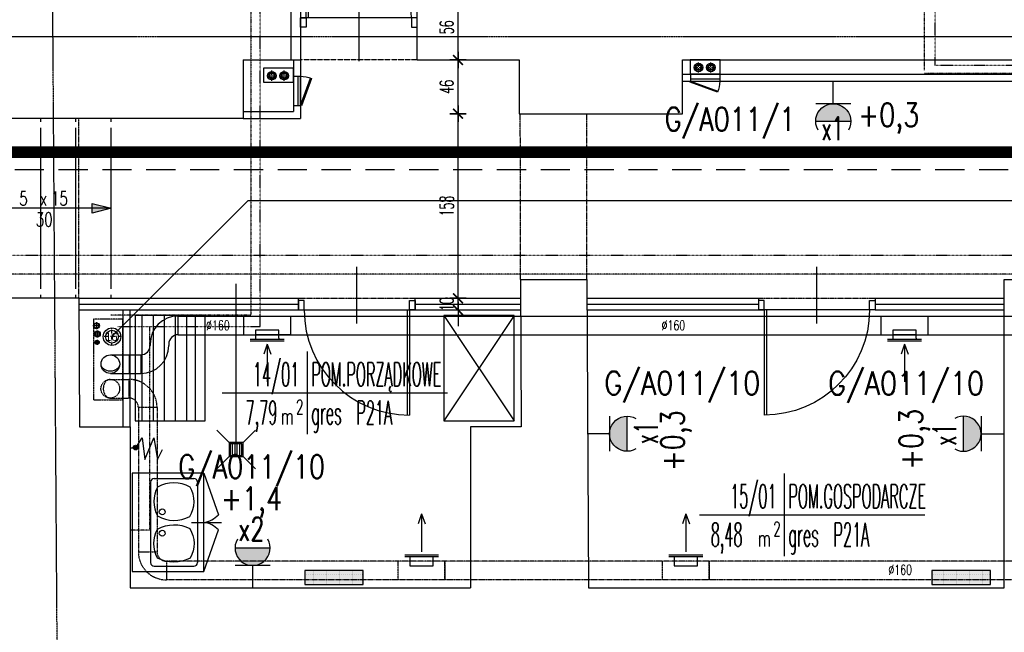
# Model space of a CAD drawing. Header units: inches. Extents: x -145354 to -97635, y 38777 to 78670.
# Tile 18 of 231: x -141858 to -141016, y 43181 to 43706. Entities that reach past the tile are written whole.
import ezdxf
from ezdxf.enums import TextEntityAlignment as Align

# ---------------------------------------------------------------- set-up
doc = ezdxf.new("R2010")
doc.units = ezdxf.units.IN
doc.header["$MEASUREMENT"] = 0
for name, pattern in [('00-inst$0$DASHDOT', [1, 0.5, -0.25, 0, -0.25]), ('CENTER', [2, 1.25, -0.25, 0.25, -0.25]), ('DASHDOT', [1, 0.5, -0.25, 0, -0.25]), ('DASHED', [0.75, 0.5, -0.25]), ('DASHED2', [0.375, 0.25, -0.125]), ('DIVIDE', [31.75, 12.7, -6.35, 0, -6.35, 0, -6.35]), ('HIDDEN', [0.375, 0.25, -0.125])]:
    doc.linetypes.add(name, pattern=pattern)
doc.layers.get('0').update_dxf_attribs({"color": 101})
doc.layers.add('0-pomoc', color=21, linetype='Continuous', plot=False)
for name, color, linetype in [('Drz---drzwi', 5, 'Continuous'), ('E-OPIS_POM', 6, 'Continuous'), ('E35', 6, 'Continuous'), ('E50', 3, 'Continuous'), ('E50_kor', 3, 'Continuous'), ('Ins-kan', 54, 'Continuous'), ('Ins-went', 141, 'Continuous'), ('Ins-went-opis', 141, 'Continuous'), ('Ins-wod', 152, 'Continuous'), ('inst_wod_piony', 142, 'Continuous'), ('Mco-piony', 10, 'Continuous'), ('Mks-podposadzkowa', 230, 'Continuous'), ('Mw-cr-rury', 160, 'DIVIDE'), ('Mw-wc-rury', 160, 'DASHDOT'), ('Mwk-odnośniki', 8, 'Continuous'), ('Os-osie glowne', 8, 'CENTER'), ('piony_K_nr', 240, 'Continuous'), ('Sc-cegla pelna', 32, 'Continuous'), ('Sc-gazobeton', 45, 'Continuous'), ('Sc-gk', 120, 'Continuous'), ('Sc-gk-hatch', 8, 'Continuous'), ('Sc-nad', 5, 'DASHED2'), ('Sc-nadproza kon', 5, 'DASHED2'), ('Sch-opis', 51, 'Continuous'), ('Sch-widok', 12, 'Continuous'), ('W-idok', 9, 'Continuous'), ('W-otwor-strop', 126, 'Continuous'), ('Wyp-grzejniki', 56, 'Continuous'), ('Wyp-meble', 155, 'Continuous')]:
    doc.layers.add(name, color=color, linetype=linetype)
doc.styles.add('KA wymiar', font='romans.shx', dxfattribs={"width": 0.6})
doc.styles.add('ROMANS', font='romans', dxfattribs={"width": 0.85})
doc.styles.add('tab-bud$0$ROMANS', font='romans', dxfattribs={"width": 0.7})
doc.styles.add('TYTUL2', font='ARIAL.TTF')
doc.linetypes.add('BATTING', pattern='A,0.0001,-0.1,[134,ltypeshp.shx,S=0.1,R=0,X=-0.1,Y=0],-0.2,[134,ltypeshp.shx,S=0.1,R=180,X=0.1,Y=0],-0.1', length=0.4001)
doc.dimstyles.new('KA wymiar', dxfattribs={"dimscale": 50, "dimtxt": 0.23, "dimasz": 0.14, "dimexe": 0, "dimexo": 0, "dimgap": 0.08, "dimtad": 1, "dimdec": 1, "dimrnd": 0.5, "dimzin": 9, "dimdsep": 46, "dimtxsty": 'KA wymiar', "dimblk1": 'UKOS', "dimblk2": 'UKOS', "dimsah": 1, "dimcen": 0.2, "dimse1": 1, "dimse2": 1, "dimclrd": 256, "dimclre": 256, "dimclrt": 2, "dimadec": 3, "dimazin": 0, "dimtfac": 1, "dimtdec": 1, "dimtix": 1, "dimtmove": 2, "dimatfit": 3, "dimldrblk": 'DOT', "dimfxl": 0, "dimtolj": 1, "dimtzin": 9, "dimarcsym": 0})

# ---------------------------------------------------------------- blocks, each defined once
blk = doc.blocks.new('pow')
for p, q in [((0, 0.523), (0, -0.523)), ((-1.075, 0), (1.78, 0))]:
    blk.add_line(p, q)
at = {"style": 'KA wymiar', "width": 0.6}
for s, height, p in [('2', 0.18, (-0.139, -0.27)), ('m', 0.21, (-0.333, -0.401))]:
    blk.add_text(s, height=height, dxfattribs=at).set_placement(p)
at = {"style": 'KA wymiar'}
for tag, width, p in [('01', 0.7, (-0.131, 0.084)), ('000.00', 0.6, (-0.364, -0.401))]:
    blk.add_attdef(tag, text='', height=0.3, dxfattribs=dict(at, width=width)).set_placement(p, align=Align.RIGHT)
blk.add_attdef('POMIESZCZENIE', (0.071, 0.084), '', height=0.3, dxfattribs=at)
at = {"style": 'KA wymiar', "width": 0.8}
blk.add_attdef('POSADZKA', (0.071, -0.401), '', height=0.3, dxfattribs=at)
blk = doc.blocks.new('G1')
at = {"layer": 'E35'}
blk.add_hatch(color=256, dxfattribs=at).paths.add_polyline_path([(10, 22.85), (-10, 22.85, 1)])
for p, q in [((-10, 22.85), (10, 22.85)), ((10, 12.85), (-10, 12.85))]:
    blk.add_line(p, q, dxfattribs=at)
blk.add_arc((0, 22.85), 10, 150, 30, dxfattribs=at)
at = {"layer": 'E50'}
blk.add_line((0, 12.85), (0, 0), dxfattribs=at)
blk = doc.blocks.new('ozn_schody-strzałka8x16')
at = {"ltscale": 25}
blk.add_hatch(color=256, dxfattribs=at).paths.add_polyline_path([(0, 0), (-4, -16), (4, -16)])
blk.add_lwpolyline([(0, 0), (-4, -16), (4, -16)], close=True, dxfattribs=at)
blk = doc.blocks.new('ozn_opis-schodów1-rzut')
at = {"style": 'ROMANS', "width": 0.7}
blk.add_text('x', height=12, dxfattribs=at).set_placement((-3.32, 3))
at = {"ltscale": 25, "style": 'ROMANS', "width": 0.7}
blk.add_attdef('Ilość', text='', height=12, dxfattribs=at).set_placement((-7.75, 3), align=Align.RIGHT)
blk.add_attdef('Wysokość', (6.22, 3), '', height=12, dxfattribs=at)
blk.add_attdef('Długość', text='', height=12, dxfattribs=at).set_placement((0.41, -15), align=Align.CENTER)
blk = doc.blocks.new('_0630_DRZWI_90')
at = {"ltscale": 7}
for p, q in [((5, 8), (5, 98)), ((6.8, 8), (6.8, 97.98))]:
    blk.add_line(p, q, dxfattribs=at)
at = {"ltscale": 25}
for p, q in [((50, 19.7), (50, -28.9)), ((5, 8), (0, 8)), ((0, 8), (5, 8)), ((0, 0), (0, 8)), ((5, 0), (0, 0)), ((5, 0), (0, 0)), ((95, 8), (5, 8)), ((5, 8), (5, 0)), ((95, 8), (95, 0)), ((100, 8), (95, 8)), ((95, 0), (100, 0)), ((95, 0), (100, 0)), ((100, 0), (100, 8))]:
    blk.add_line(p, q, dxfattribs=at)
at = {"ltscale": 7}
blk.add_arc((5, 8), 90, 0, 90, dxfattribs=at)
blk = doc.blocks.new('_ODWODNIENIE_KRATKA')
for p, q in [((-12, 0), (-22.61, 10.61)), ((0, 0), (10.61, 10.61)), ((-11, -2.99), (-1, -2.99)), ((-1, -4.99), (-11, -4.99)), ((-11, -6.99), (-1, -6.99)), ((-22.61, -22.6), (-12, -11.99)), ((-1, -8.99), (-11, -8.99)), ((10.61, -22.6), (0, -11.99))]:
    blk.add_line(p, q)
for points in [[(0, -11.99), (0, 0), (-12, 0), (-12, -11.99)], [(-1, -10.99), (-1, -1), (-11, -1), (-11, -10.99)]]:
    blk.add_lwpolyline(points, close=True)
blk = doc.blocks.new('UKOS')
at = {"color": 8}
blk.add_line((1, 0), (-1, 0), dxfattribs=at)
at = {"color": 1}
blk.add_line((0, 1), (0, -1), dxfattribs=at)
at = {"color": 1, "const_width": 0.2}
blk.add_lwpolyline([(0.6, 0.6), (-0.6, -0.6)], dxfattribs=at)
blk = doc.blocks.new('*D514')
at = {"layer": 'W-idok', "lineweight": -2}
blk.add_line((-141483.21, 43678.16), (-141483.21, 43720.15), dxfattribs=at)
at = {"layer": 'W-idok', "lineweight": -2, "xscale": 7.000000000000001, "yscale": 7.000000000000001, "zscale": 7.000000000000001}
for p, rotation in [((-141483.21, 43727.15), 90), ((-141483.21, 43671.16), 270)]:
    blk.add_blockref('UKOS', p, dxfattribs=dict(at, rotation=rotation))
at = {"layer": 'W-idok', "color": 2, "insert": (-141492.96, 43699.16), "char_height": 11.5, "attachment_point": 5, "rotation": 90, "style": 'KA wymiar'}
blk.add_mtext('\\A1;56', dxfattribs=at)
blk = doc.blocks.new('_Dot')
at = {"layer": '0-pomoc', "color": 0, "lineweight": -2}
blk.add_line((-0.5, 0), (-1, 0), dxfattribs=at)
at = {"layer": '0-pomoc', "color": 0, "const_width": 0.5}
blk.add_lwpolyline([(-0.25, 0, 1), (0.25, 0, 1)], format="xyb", close=True, dxfattribs=at)
blk = doc.blocks.new('*D518')
at = {"layer": 'W-idok', "lineweight": -2}
blk.add_line((-141483.21, 43474.16), (-141483.21, 43618.14), dxfattribs=at)
at = {"layer": 'W-idok', "lineweight": -2, "xscale": 7.000000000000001, "yscale": 7.000000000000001, "zscale": 7.000000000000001}
for p, rotation in [((-141483.21, 43625.14), 90), ((-141483.21, 43467.16), 270)]:
    blk.add_blockref('UKOS', p, dxfattribs=dict(at, rotation=rotation))
at = {"layer": 'W-idok', "color": 2, "insert": (-141492.96, 43546.15), "char_height": 11.5, "attachment_point": 5, "rotation": 90, "style": 'KA wymiar'}
blk.add_mtext('\\A1;158', dxfattribs=at)
blk = doc.blocks.new('*D519')
at = {"layer": 'W-idok', "lineweight": -2}
blk.add_line((-141483.21, 43632.14), (-141483.21, 43664.16), dxfattribs=at)
at = {"layer": 'W-idok', "lineweight": -2, "xscale": 7.000000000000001, "yscale": 7.000000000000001, "zscale": 7.000000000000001}
for p, rotation in [((-141483.21, 43671.16), 90), ((-141483.21, 43625.14), 270)]:
    blk.add_blockref('UKOS', p, dxfattribs=dict(at, rotation=rotation))
at = {"layer": 'W-idok', "color": 2, "insert": (-141492.96, 43648.15), "char_height": 11.5, "attachment_point": 5, "rotation": 90, "style": 'KA wymiar'}
blk.add_mtext('\\A1;46', dxfattribs=at)
blk = doc.blocks.new('*D520')
at = {"layer": 'W-idok', "lineweight": -2}
for p, q in [((-141483.21, 43474.16), (-141483.21, 43481.16)), ((-141483.21, 43457.16), (-141483.21, 43467.16)), ((-141483.21, 43450.16), (-141483.21, 43443.16))]:
    blk.add_line(p, q, dxfattribs=at)
at = {"layer": 'W-idok', "lineweight": -2, "xscale": 7.000000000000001, "yscale": 7.000000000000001, "zscale": 7.000000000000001}
for p, rotation in [((-141483.21, 43467.16), 270), ((-141483.21, 43457.16), 90)]:
    blk.add_blockref('UKOS', p, dxfattribs=dict(at, rotation=rotation))
at = {"layer": 'W-idok', "color": 2, "insert": (-141492.96, 43462.16), "char_height": 11.5, "attachment_point": 5, "rotation": 90, "style": 'KA wymiar'}
blk.add_mtext('\\A1;10', dxfattribs=at)
blk = doc.blocks.new('pco')
at = {"layer": 'Mco-piony', "color": 9, "linetype": 'DASHDOT', "ltscale": 3}
for p, q in [((-2604.8, -19.8), (-2604.8, -8.9)), ((-2599.4, -14.3), (-2610.3, -14.3))]:
    blk.add_line(p, q, dxfattribs=at)
at = {"layer": 'Mco-piony', "color": 9}
blk.add_circle((-2604.8, -14.3), 4.53, dxfattribs=at)
at = {"layer": 'Mco-piony'}
blk.add_circle((-2604.8, -14.3), 3.2, dxfattribs=at)
at = {"layer": 'Mco-piony', "color": 8}
blk.add_circle((-2604.8, -14.3), 2.6, dxfattribs=at)
blk = doc.blocks.new('rewizja')
at = {"layer": 'Wyp-meble'}
for p, q in [((-25, 6), (-25, 0)), ((-25, 6), (0, 6)), ((-25, 4), (-25, 2)), ((0, 2), (-25, 2)), ((0, 6), (0, 0)), ((0, 0), (-25, 0))]:
    blk.add_line(p, q, dxfattribs=at)
blk.add_lwpolyline([(-23.15, -9.49), (0.34, -0.94), (0, 0), (-23.49, -8.55)], close=True, dxfattribs=at)
blk.add_arc((0, 0), 25, 180, 202.29244, dxfattribs=at)
blk = doc.blocks.new('0630_STRZAŁKA')
at = {"ltscale": 0.5}
for points in [[(0, 0), (-3.03, -8.56)], [(0, 0), (0, -32.43)], [(0, 0), (3.03, -8.56)]]:
    blk.add_lwpolyline(points, dxfattribs=at)
blk = doc.blocks.new('G_50')
at = {"layer": 'Wyp-grzejniki'}
h = blk.add_hatch(dxfattribs=at)
h.set_pattern_fill('DOTS', color=256, scale=0.5, angle=180, style=0)
h.set_pattern_definition([(180, (77492.90915, -37873.9399), (-0.396875, -0.79375), [0, -0.79375])])
h.paths.add_polyline_path([(0, 0), (-12, 0), (-12, -50), (0, -50)])
blk.add_lwpolyline([(-12, -50), (0, -50), (0, 0), (-12, 0)], close=True, dxfattribs=at)
blk = doc.blocks.new('_gslkflhklgj')
at = {"linetype": '00-inst$0$DASHDOT', "ltscale": 5}
for p, q in [((7.5, 0), (-7.5, 0)), ((0, -7.5), (0, 7.5))]:
    blk.add_line(p, q, dxfattribs=at)
for radius in [7.5, 5.5]:
    blk.add_circle((0, 0), radius)
blk = doc.blocks.new('pion_mały')
at = {"layer": 'Ins-wod'}
for p, q in [((0, 2.08), (0, -2.12)), ((2.1, -0.02), (-2.1, -0.02))]:
    blk.add_line(p, q, dxfattribs=at)
for centre, radius in [((0, 0), 1.79), ((0, -0.02), 1.4)]:
    blk.add_circle(centre, radius, dxfattribs=at)
blk = doc.blocks.new('pion_woda')
at = {"layer": 'Ins-wod'}
for p, q in [((3, 0), (-3, 0)), ((0, 3), (0, -3))]:
    blk.add_line(p, q, dxfattribs=at)
for centre, radius in [((0, 0.02), 2.55), ((0, 0), 2)]:
    blk.add_circle(centre, radius, dxfattribs=at)

msp = doc.modelspace()

# ---------------------------------------------------------------- hatches: boundary and pattern name
at = {"layer": 'Ins-kan'}
msp.add_hatch(color=256, dxfattribs=at).paths.add_polyline_path([(-141761.04, 43339.39, 1), (-141757.04, 43339.39, 1)])

# ---------------------------------------------------------------- linework, layer by layer
at = {"layer": 'E50_kor', "linetype": 'DASHED2', "ltscale": 100}
msp.add_line((-142312.46, 43577.28), (-139795.79, 43577.28), dxfattribs=at)
at = {"layer": 'E50_kor', "const_width": 10}
msp.add_lwpolyline([(-142322.46, 43592.28), (-139810.79, 43592.28)], dxfattribs=at)
at = {"layer": 'Ins-kan'}
msp.add_lwpolyline([(-141763.72, 43339.12), (-141758.72, 43339.13), (-141753.43, 43347.61), (-141751.14, 43329.14), (-141743.56, 43347.62), (-141740.22, 43329.15), (-141735.95, 43337.66)], dxfattribs=at)
msp.add_circle((-141759.04, 43339.39), 2, dxfattribs=at)
at = {"layer": 'Ins-went'}
for p, q in [((-141722.63, 43435.92), (-141722.63, 43451.92)), ((-141666.43, 43435.92), (-141666.43, 43451.92)), ((-141626.43, 43451.92), (-141626.43, 43435.92)), ((-141121.19, 43435.92), (-141121.19, 43451.92)), ((-141081.19, 43451.92), (-141081.19, 43435.92)), ((-141636.43, 43439.92), (-141656.43, 43439.92)), ((-141656.43, 43439.92), (-141656.43, 43432.92)), ((-141636.43, 43439.92), (-141656.43, 43439.92)), ((-141636.43, 43432.92), (-141636.43, 43439.92)), ((-141091.19, 43439.92), (-141111.19, 43439.92)), ((-141111.19, 43439.92), (-141111.19, 43432.92)), ((-141091.19, 43439.92), (-141111.19, 43439.92)), ((-141091.19, 43432.92), (-141091.19, 43439.92)), ((-141631.93, 43431.92), (-141660.93, 43431.92)), ((-141636.43, 43435.92), (-141656.43, 43435.92)), ((-141656.43, 43432.92), (-141656.43, 43431.92)), ((-141626.43, 43435.92), (-141636.43, 43435.92)), ((-141636.43, 43432.92), (-141636.43, 43431.92)), ((-141086.69, 43431.92), (-141115.69, 43431.92)), ((-141091.19, 43435.92), (-141111.19, 43435.92)), ((-141111.19, 43432.92), (-141111.19, 43431.92)), ((-141091.19, 43432.92), (-141091.19, 43431.92)), ((-141746.63, 43427.92), (-141746.63, 43426.75)), ((-141730.63, 43427.92), (-141730.63, 43426.75)), ((-141631.93, 43430.42), (-141660.93, 43430.42)), ((-141646.43, 43427.92), (-141646.43, 43397.68)), ((-141086.69, 43430.42), (-141115.69, 43430.42)), ((-141101.19, 43427.92), (-141101.19, 43397.68)), ((-141780.63, 43418.75), (-141754.63, 43418.75)), ((-141764.63, 43418.75), (-141764.63, 43402.75)), ((-141754.63, 43418.75), (-141754.63, 43402.75)), ((-141780.63, 43402.75), (-141754.63, 43402.75)), ((-141514.35, 43282.53), (-141514.35, 43252.29)), ((-141288.26, 43282.53), (-141288.26, 43252.29)), ((-141528.85, 43247.6), (-141499.85, 43247.6)), ((-141302.76, 43247.6), (-141273.76, 43247.6)), ((-141528.85, 43246.1), (-141499.85, 43246.1)), ((-141524.35, 43246.1), (-141524.35, 43238.1)), ((-141524.35, 43238.1), (-141504.35, 43238.1)), ((-141504.35, 43238.1), (-141504.35, 43246.1)), ((-141302.76, 43246.1), (-141273.76, 43246.1)), ((-141298.26, 43246.1), (-141298.26, 43238.1)), ((-141298.26, 43238.1), (-141278.26, 43238.1)), ((-141278.26, 43238.1), (-141278.26, 43246.1))]:
    msp.add_line(p, q, dxfattribs=at)
at = {"layer": 'Ins-went', "linetype": 'DASHED', "ltscale": 0.2}
for p, q in [((-141780.69, 43397.73), (-141764.69, 43397.73)), ((-141764.69, 43397.73), (-141764.69, 43381.73)), ((-141780.69, 43381.73), (-141764.69, 43381.73)), ((-141740.69, 43373.73), (-141756.69, 43373.73)), ((-141756.69, 43250.1), (-141740.69, 43250.1)), ((-141732.69, 43242.1), (-141732.69, 43226.1)), ((-141534.35, 43226.1), (-141534.35, 43242.1)), ((-141494.35, 43242.1), (-141494.35, 43226.1)), ((-141494.35, 43226.1), (-141494.35, 43242.1)), ((-141308.26, 43226.1), (-141308.26, 43242.1)), ((-141268.26, 43242.1), (-141268.26, 43226.1)), ((-141268.26, 43226.1), (-141268.26, 43242.1))]:
    msp.add_line(p, q, dxfattribs=at)
at = {"layer": 'Ins-went', "linetype": 'DASHED', "ltscale": 0.5}
for p, q in [((-141756.69, 43373.73), (-141756.69, 43250.1)), ((-141740.69, 43373.73), (-141740.69, 43250.1))]:
    msp.add_line(p, q, dxfattribs=at)
at = {"layer": 'Ins-went'}
for points in [[(-141722.63, 43451.92), (-139799.48, 43451.92)], [(-141722.63, 43435.92), (-140597.93, 43435.92)]]:
    msp.add_lwpolyline(points, dxfattribs=at)
at = {"layer": 'Ins-went', "linetype": 'DASHED', "ltscale": 0.5}
for points in [[(-141371.6, 43242.1), (-141732.69, 43242.1)], [(-141000.93, 43242.1), (-141371.6, 43242.1)], [(-140003.16, 43226.1), (-141732.69, 43226.1)]]:
    msp.add_lwpolyline(points, dxfattribs=at)
at = {"layer": 'Ins-went'}
msp.add_circle((-141780.63, 43410.75), 8, dxfattribs=at)
at = {"layer": 'Ins-went', "linetype": 'DASHED', "ltscale": 0.2}
msp.add_circle((-141780.69, 43389.73), 8, dxfattribs=at)
at = {"layer": 'Ins-went'}
for centre, radius, start, end in [((-141722.63, 43427.92), 24, 90, 180), ((-141722.63, 43427.92), 8, 90, 180), ((-141754.63, 43426.75), 8, 270, 0), ((-141754.63, 43426.75), 24, 270, 0)]:
    msp.add_arc(centre, radius, start, end, dxfattribs=at)
at = {"layer": 'Ins-went', "linetype": 'DASHED', "ltscale": 0.5}
msp.add_arc((-141764.69, 43373.73), 24, 0, 90, dxfattribs=at)
at = {"layer": 'Ins-went', "linetype": 'DASHED', "ltscale": 0.2}
msp.add_arc((-141764.69, 43373.73), 8, 0, 90, dxfattribs=at)
at = {"layer": 'Ins-went', "linetype": 'HIDDEN', "ltscale": 0.5}
for radius in [24, 8]:
    msp.add_arc((-141732.69, 43250.1), radius, 180, 270, dxfattribs=at)
at = {"layer": 'Ins-went', "extrusion": (0, 0, -1)}
msp.add_ellipse((-141780.63, 43410.75), major_axis=(-8, 0), ratio=0.75, start_param=3.141593, end_param=6.283185, dxfattribs=at)
at = {"layer": 'Ins-went', "linetype": 'DASHED', "ltscale": 0.2}
msp.add_ellipse((-141780.69, 43389.73), major_axis=(0, -8), ratio=0.75, start_param=3.141593, end_param=6.283185, dxfattribs=at)
at = {"layer": 'Mks-podposadzkowa'}
for p, q in [((-141779.24, 43434.33), (-141662.83, 43550.75)), ((-141662.83, 43550.75), (-140880.09, 43550.75)), ((-141673.05, 43343.66), (-141673.05, 43479.65))]:
    msp.add_line(p, q, dxfattribs=at)
at = {"layer": 'Mw-cr-rury', "ltscale": 0.03}
for p, q in [((-141652.43, 43443.04), (-141652.43, 43757.86)), ((-141075.03, 43666.51), (-141075.03, 43757.86)), ((-140896.28, 43666.51), (-141075.03, 43666.51)), ((-140866.56, 43503.86), (-142181.58, 43503.86)), ((-141774.22, 43443.04), (-141652.43, 43443.04))]:
    msp.add_line(p, q, dxfattribs=at)
at = {"layer": 'Mw-wc-rury'}
for p, q in [((-141660.51, 43746.31), (-141660.51, 43452.82)), ((-141084.12, 43662.52), (-141084.12, 43746.31)), ((-140889.1, 43659.52), (-141084.12, 43659.52)), ((-140965, 43487.94), (-142091.89, 43487.94)), ((-141660.51, 43452.82), (-141780.37, 43452.82)), ((-141747.25, 43443.04), (-141747.25, 43268.75)), ((-141747.25, 43268.75), (-141763.72, 43268.75))]:
    msp.add_line(p, q, dxfattribs=at)
at = {"layer": 'Mwk-odnośniki', "linetype": 'Continuous'}
for points in [[(-141259.05, 43659.18), (-141259.05, 43671.16), (-141284.49, 43671.16), (-141284.49, 43659.18)], [(-141624.06, 43652.23), (-141624.06, 43664.21), (-141649.5, 43664.21), (-141649.5, 43652.23)]]:
    msp.add_lwpolyline(points, close=True, dxfattribs=at)
at = {"layer": 'Os-osie glowne'}
msp.add_line((-141807.41, 40431.76), (-141835.81, 44583.07), dxfattribs=at)
msp.add_lwpolyline([(-143378.77, 43691.16), (-138190.25, 43691.16)], dxfattribs=at)
at = {"layer": 'Sc-cegla pelna'}
for p, q in [((-141667.06, 43671.16), (-141667.06, 43621.16)), ((-141667.06, 43671.16), (-141626.06, 43671.16)), ((-141518.06, 43671.16), (-141431.03, 43671.16)), ((-141431.03, 43671.16), (-141431.03, 43625.14)), ((-141291.02, 43671.32), (-140944.3, 43671.21)), ((-141291.02, 43625.14), (-141291.02, 43671.32)), ((-141667.06, 43621.16), (-141900.06, 43621.16)), ((-141431.03, 43625.14), (-141291.02, 43625.14)), ((-141429.82, 43483.18), (-141429.23, 43357.17)), ((-141429.82, 43483.18), (-141372.93, 43483.18)), ((-141372.93, 43483.18), (-141371.47, 43219.16)), ((-141015.93, 43483.18), (-141000.93, 43483.18)), ((-141015.93, 43219.16), (-141015.93, 43483.18)), ((-141807.63, 43467.16), (-141879.63, 43467.16)), ((-141807.63, 43467.16), (-141807.02, 43357.16)), ((-141807.02, 43357.16), (-141763.72, 43357.16)), ((-141763.72, 43357.16), (-141763.72, 43219.16)), ((-141429.23, 43357.17), (-141472.53, 43357.17)), ((-141472.53, 43357.17), (-141472.53, 43219.16)), ((-141763.72, 43219.16), (-141472.53, 43219.16)), ((-141371.47, 43219.16), (-141015.93, 43219.18))]:
    msp.add_line(p, q, dxfattribs=at)
for points in [[(-141626.06, 43671.16), (-141626.06, 43727.16)], [(-141518.06, 43671.16), (-141518.06, 43727.16)]]:
    msp.add_lwpolyline(points, dxfattribs=at)
at = {"layer": 'Sc-gazobeton'}
for p in [(-141618.06, 43727.16), (-141626.06, 43671.16)]:
    msp.add_line(p, (-141618.06, 43671.16), dxfattribs=at)
at = {"layer": 'Sc-gk'}
for p, q in [((-141624.06, 43671.16), (-141624.06, 43627.16)), ((-141618.06, 43671.16), (-141618.06, 43621.16)), ((-141291.02, 43658.98), (-140818.72, 43658.98)), ((-141291.02, 43652.98), (-140812.72, 43652.98)), ((-141667.06, 43627.16), (-141624.06, 43627.16)), ((-141667.06, 43621.16), (-141618.06, 43621.16)), ((-141807.63, 43467.16), (-141619.81, 43467.16)), ((-141519.81, 43467.16), (-141429.75, 43467.16)), ((-141372.84, 43467.16), (-141226.2, 43467.16)), ((-141226.2, 43467.16), (-141226.2, 43457.16)), ((-141126.2, 43467.16), (-141015.93, 43467.16)), ((-141126.2, 43467.16), (-141126.2, 43457.16)), ((-141807.57, 43457.16), (-141619.81, 43457.16)), ((-141769.72, 43357.16), (-141769.72, 43457.16)), ((-141763.72, 43357.16), (-141763.72, 43457.16)), ((-141519.81, 43457.16), (-141429.7, 43457.16)), ((-141372.78, 43457.16), (-141226.2, 43457.16)), ((-141126.2, 43457.16), (-141015.93, 43457.16))]:
    msp.add_line(p, q, dxfattribs=at)
for points in [[(-141619.81, 43457.1), (-141619.81, 43467.16)], [(-141519.81, 43457.16), (-141519.81, 43467.16)]]:
    msp.add_lwpolyline(points, dxfattribs=at)
at = {"layer": 'Sc-gk-hatch', "linetype": 'BATTING', "ltscale": 0.22}
for p, q in [((-141807.63, 43462.16), (-141619.81, 43462.16)), ((-141519.81, 43462.16), (-141429.75, 43462.16)), ((-141372.84, 43462.16), (-141226.2, 43462.16)), ((-141126.2, 43462.16), (-141015.93, 43462.16))]:
    msp.add_line(p, q, dxfattribs=at)
at = {"layer": 'Sc-nad'}
for p, q in [((-141807.63, 43467.16), (-141807.63, 43621.16)), ((-141619.81, 43467.16), (-141519.81, 43467.16)), ((-141226.2, 43467.16), (-141126.2, 43467.16))]:
    msp.add_line(p, q, dxfattribs=at)
for points in [[(-141429.82, 43483.18), (-141429.91, 43625.14)], [(-141372.93, 43483.18), (-141373.03, 43625.14)]]:
    msp.add_lwpolyline(points, dxfattribs=at)
at = {"layer": 'Sc-nadproza kon', "linetype": 'DASHDOT', "ltscale": 0.5}
msp.add_lwpolyline([(-141518.06, 43671.16), (-141618.06, 43671.16)], dxfattribs=at)
at = {"layer": 'Sch-opis'}
msp.add_line((-141780.06, 43544.16), (-141900.06, 43544.16), dxfattribs=at)
at = {"layer": 'Sch-widok'}
for p, q in [((-141840.06, 43618.16), (-141840.06, 43621.16)), ((-141810.06, 43618.16), (-141810.06, 43621.16)), ((-141780.06, 43618.16), (-141780.06, 43621.16)), ((-141840.06, 43475.16), (-141840.06, 43613.16)), ((-141810.06, 43475.16), (-141810.06, 43613.16)), ((-141780.06, 43475.16), (-141780.06, 43613.16)), ((-141840.06, 43467.16), (-141840.06, 43470.16)), ((-141810.06, 43467.16), (-141810.06, 43470.16)), ((-141780.06, 43467.16), (-141780.06, 43470.16))]:
    msp.add_line(p, q, dxfattribs=at)
at = {"layer": 'W-otwor-strop', "linetype": 'DASHED2', "ltscale": 0.3}
msp.add_lwpolyline([(-141795.07, 43380.2), (-141770.07, 43380.2), (-141770.07, 43449.2), (-141795.07, 43449.2)], close=True, dxfattribs=at)
at = {"layer": 'Wyp-meble'}
for p, q in [((-141753.64, 43452.34), (-141753.64, 43362.34)), ((-141744.11, 43452.34), (-141744.11, 43362.34)), ((-141734.59, 43452.34), (-141734.59, 43362.34)), ((-141725.06, 43452.34), (-141725.06, 43362.34)), ((-141715.54, 43452.34), (-141715.54, 43362.34)), ((-141708.18, 43452.34), (-141708.18, 43362.34)), ((-141435.31, 43452.34), (-141495.31, 43362.34)), ((-141495.31, 43452.34), (-141435.31, 43362.34)), ((-141700.77, 43317.35), (-141688.2, 43281.83)), ((-141746.16, 43309.85), (-141746.16, 43240.85)), ((-141743.16, 43312.85), (-141709.16, 43312.85)), ((-141706.16, 43309.85), (-141706.16, 43240.85)), ((-141711.26, 43275.35), (-141685.47, 43275.35)), ((-141700.77, 43233.35), (-141688.2, 43268.88)), ((-141743.16, 43237.85), (-141709.16, 43237.85))]:
    msp.add_line(p, q, dxfattribs=at)
for points in [[(-141759.44, 43452.34), (-141759.44, 43362.34), (-141699.44, 43362.34), (-141699.44, 43452.34)], [(-141495.31, 43452.34), (-141495.31, 43362.34), (-141435.31, 43362.34), (-141435.31, 43452.34)], [(-141700.77, 43317.35), (-141762.02, 43317.35), (-141762.02, 43233.35), (-141700.77, 43233.35), (-141700.77, 43317.35)]]:
    msp.add_lwpolyline(points, close=True, dxfattribs=at)
for points in [[(-141740.25, 43305.54, 0.261552), (-141740.25, 43280.8, 0.254815), (-141712.69, 43280.28, 0.276517), (-141712.44, 43305.54, 0.260808), (-141740.25, 43305.54, 1.008385)], [(-141740.25, 43244.8, -0.261552), (-141740.25, 43269.53, -0.254815), (-141712.69, 43270.05, -0.276517), (-141712.44, 43244.8, -0.260808), (-141740.25, 43244.8, -1.008385)]]:
    msp.add_lwpolyline(points, format="xyb", dxfattribs=at)
for centre in [(-141736.26, 43284.3), (-141736.26, 43266.04)]:
    msp.add_circle(centre, 2.5, dxfattribs=at)
for centre, radius, start, end in [((-141743.16, 43309.85), 3, 90, 180), ((-141709.16, 43309.85), 3, 0, 90), ((-141703.03, 43295.16), 19.94, 276.51803, 318.02985), ((-141703.03, 43255.54), 19.94, 41.97015, 83.48197), ((-141743.16, 43240.85), 3, 180, 270), ((-141709.16, 43240.85), 3, 270, 0)]:
    msp.add_arc(centre, radius, start, end, dxfattribs=at)

# ---------------------------------------------------------------- block references
at = {"xscale": -1}
msp.add_blockref('rewizja', (-141284.3, 43652.98), dxfattribs=at)
at = {"xscale": -1, "rotation": 90}
msp.add_blockref('rewizja', (-141618.06, 43632.16), dxfattribs=at)
at = {"rotation": 90}
for p in [(-141614.24, 43234.16), (-141077.75, 43234.16)]:
    msp.add_blockref('G_50', p, dxfattribs=at)
at = {"layer": 'Drz---drzwi'}
msp.add_blockref('_0630_DRZWI_90', (-141618.06, 43699.16), dxfattribs=at)
at = {"layer": 'Drz---drzwi', "rotation": 180}
msp.add_blockref('_0630_DRZWI_90', (-141519.81, 43465.16), dxfattribs=at)
at = {"layer": 'Drz---drzwi', "xscale": -1, "rotation": 180}
msp.add_blockref('_0630_DRZWI_90', (-141226.2, 43465.16), dxfattribs=at)
at = {"layer": 'E-OPIS_POM'}
ref = msp.add_blockref('pow', (-141612.32, 43386.21), dxfattribs=dict(at, xscale=67.5, yscale=67.5, zscale=67.5))
ref.add_attrib('000.00', '7,79', dxfattribs={"layer": '0', "height": 20.25, "style": 'KA wymiar', "width": 0.448374}).set_placement((-141637.75, 43359.14), align=Align.RIGHT)
ref.add_attrib('01', '14/01', dxfattribs={"layer": '0', "height": 20.25, "style": 'KA wymiar', "width": 0.448374}).set_placement((-141618.93, 43391.9), align=Align.RIGHT)
ref.add_attrib('POMIESZCZENIE', 'POM.PORZĄDKOWE', (-141608.74, 43391.9), dxfattribs={"layer": '0', "height": 20.25, "style": 'KA wymiar', "width": 0.448374})
ref.add_attrib('POSADZKA', 'gres  P21A', (-141608.74, 43359.14), dxfattribs={"layer": '0', "height": 20.25, "style": 'KA wymiar', "width": 0.448374})
ref = msp.add_blockref('pow', (-141204.13, 43281.81), dxfattribs=dict(at, xscale=67.5, yscale=67.5, zscale=67.5))
ref.add_attrib('000.00', '8,48', dxfattribs={"layer": '0', "height": 20.25, "style": 'KA wymiar', "width": 0.448374}).set_placement((-141239.76, 43254.74), align=Align.RIGHT)
ref.add_attrib('01', '15/01', dxfattribs={"layer": '0', "height": 20.25, "style": 'KA wymiar', "width": 0.448374}).set_placement((-141210.75, 43287.51), align=Align.RIGHT)
ref.add_attrib('POMIESZCZENIE', 'POM.GOSPODARCZE', (-141200.56, 43287.51), dxfattribs={"layer": '0', "height": 20.25, "style": 'KA wymiar', "width": 0.448374})
ref.add_attrib('POSADZKA', 'gres  P21A', (-141200.56, 43254.74), dxfattribs={"layer": '0', "height": 20.25, "style": 'KA wymiar', "width": 0.448374})
at = {"layer": 'E35', "yscale": 1.5, "zscale": 1.5}
for p, xscale, rotation in [((-141162.23, 43652.98), -1.5, 180), ((-141372.81, 43351.17), -1.5, 270), ((-141016.44, 43351.17), 1.5, 90)]:
    msp.add_blockref('G1', p, dxfattribs=dict(at, xscale=xscale, rotation=rotation))
at = {"layer": 'E35', "xscale": 1.5, "yscale": 1.5, "zscale": 1.5}
msp.add_blockref('G1', (-141658.99, 43219.16), dxfattribs=at)
at = {"layer": 'Ins-kan'}
msp.add_blockref('_gslkflhklgj', (-141779.24, 43434.33), dxfattribs=at)
at = {"layer": 'Ins-kan', "rotation": 90}
msp.add_blockref('_ODWODNIENIE_KRATKA', (-141679.04, 43343.66), dxfattribs=at)
at = {"layer": 'Ins-went-opis'}
for p in [(-141646.43, 43427.92), (-141101.19, 43427.92), (-141514.35, 43282.53), (-141288.26, 43282.53)]:
    msp.add_blockref('0630_STRZAŁKA', p, dxfattribs=at)
at = {"layer": 'inst_wod_piony'}
for name, p in [('pion_woda', (-141792.52, 43443.62)), ('pion_woda', (-141791.84, 43436.57)), ('pion_mały', (-141791.98, 43429.45))]:
    msp.add_blockref(name, p, dxfattribs=at)
at = {"layer": 'Mco-piony', "xscale": 0.799999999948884, "yscale": 0.8000000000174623, "zscale": 0.8, "rotation": 270.001351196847}
for p in [(-141265.96, 41580.82), (-141255.43, 41580.82, 0), (-141630.97, 41573.87), (-141620.44, 41573.87, 0)]:
    msp.add_blockref('pco', p, dxfattribs=at)
at = {"layer": 'Sch-opis'}
ref = msp.add_blockref('ozn_opis-schodów1-rzut', (-141837.62, 43543.53), dxfattribs=at)
ref.add_attrib('Ilość', '5', dxfattribs={"layer": '0', "ltscale": 25, "height": 12, "style": 'ROMANS', "width": 0.7}).set_placement((-141851.37, 43546.53), align=Align.RIGHT)
ref.add_attrib('Wysokość', '15', (-141831.4, 43546.53), dxfattribs={"layer": '0', "ltscale": 25, "height": 12, "style": 'ROMANS', "width": 0.7})
ref.add_attrib('Długość', '30', dxfattribs={"layer": '0', "ltscale": 25, "height": 12, "style": 'ROMANS', "width": 0.7}).set_placement((-141837.21, 43528.53), align=Align.CENTER)
at = {"layer": 'Sch-opis', "xscale": -1, "rotation": 270}
msp.add_blockref('ozn_schody-strzałka8x16', (-141780.06, 43544.16), dxfattribs=at)

# ---------------------------------------------------------------- texts
at = {"layer": 'E35', "style": 'ROMANS'}
for s, width, p in [('+0,3', 0.8, (-141114.65, 43621.18)), ('G/A011/1', 0.8, (-141250.37, 43619.11)), ('x1', 0.6, (-141162.91, 43612.5)), ('G/A011/10', 0.8, (-141659.75, 43321.59))]:
    msp.add_text(s, height=20, dxfattribs=dict(at, width=width)).set_placement(p, align=Align.MIDDLE)
for s, rotation, width, p in [('G/A011/10', 360, 0.85, (-141291.33, 43393.13)), ('G/A011/10', 360, 0.85, (-141099.92, 43393)), ('+0,3', 90, 0.8, (-141296.6, 43345.22)), ('+0,3', 90, 0.8, (-141092.65, 43346.4)), ('x1', 90, 0.6, (-141322.34, 43351.85)), ('x1', 90, 0.6, (-141066.92, 43350.49)), ('+1,4', 360, 0.8, (-141659.87, 43292.61)), ('x2', 360, 0.7, (-141659.92, 43269.62))]:
    msp.add_text(s, height=20, rotation=rotation, dxfattribs=dict(at, width=width)).set_placement(p, align=Align.MIDDLE)
at = {"layer": 'Ins-went', "style": 'tab-bud$0$ROMANS', "width": 0.7}
for p in [(-141698.72, 43439.79, 0), (-141309.11, 43439.79, 0), (-141115.01, 43230.55, 0)]:
    msp.add_text('%%c160', height=8.424, dxfattribs=at).set_placement(p)
at = {"layer": 'piony_K_nr', "style": 'TYTUL2'}
msp.add_text('16', height=7, dxfattribs=at).set_placement((-141785.22, 43430.64, -76.7))

# ---------------------------------------------------------------- dimensions: what is measured, and where the dimension line sits
at = {"layer": 'W-idok', "ltscale": 4}
for base, p1, p2, picture, middle in [((-141483.21, 43727.15), (-141455.69, 43671.16), (-141455.68, 43727.15), '*D514', (-141492.96, 43699.16)), ((-141483.21, 43671.16), (-141466.23, 43625.14), (-141466.23, 43671.16), '*D519', (-141492.96, 43648.15)), ((-141483.21, 43625.14), (-141464.95, 43467.16), (-141466.23, 43625.14), '*D518', (-141492.96, 43546.15)), ((-141483.21, 43467.16), (-141428.68, 43457.16), (-141483.21, 43467.16), '*D520', (-141492.96, 43462.16))]:
    dim = msp.add_linear_dim(base=base, p1=p1, p2=p2, angle=90, dimstyle='KA wymiar', override={"dimpost": '\\X'}, dxfattribs=at)
    dim.commit()
    dim.dimension.update_dxf_attribs({"geometry": picture, "text_midpoint": middle})

doc.saveas('drawing.dxf')
